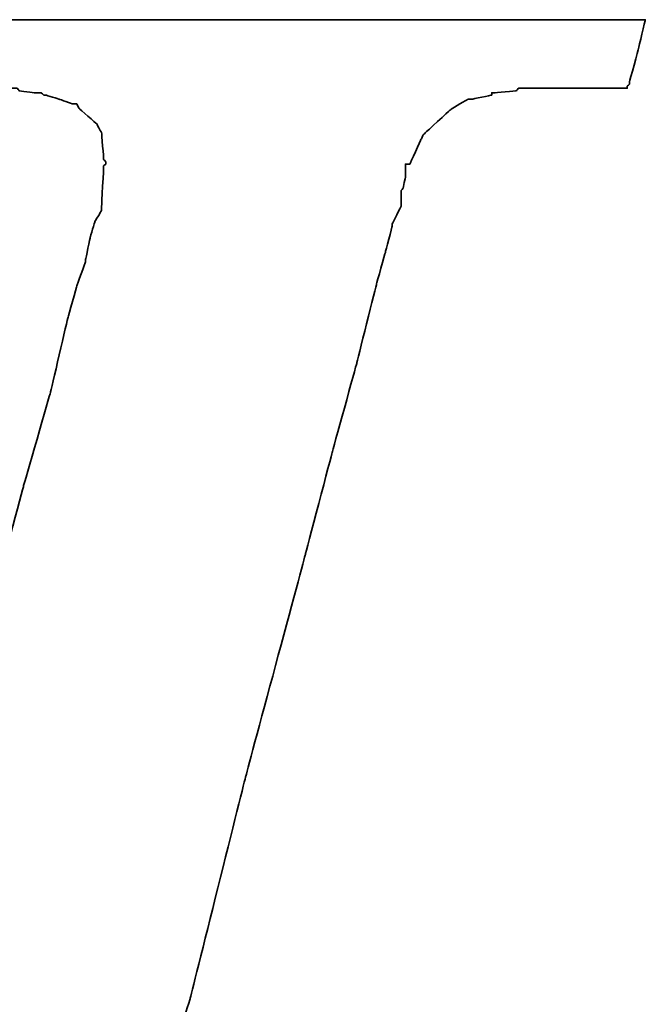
# Model space of a CAD drawing. Header units: millimetres. Extents: x 217 to 551, y -104 to -4.
# Tile 34 of 52: x 454.265 to 455.111, y -69.663 to -68.332. Entities that reach past the tile are written whole.
import ezdxf

# ---------------------------------------------------------------- set-up
doc = ezdxf.new("R2010")
doc.units = ezdxf.units.MM
doc.header["$LTSCALE"] = 0.1
doc.layers.add('DIM', color=4, linetype='CONTINUOUS')
doc.layers.add('layer 1', color=7, linetype='CONTINUOUS')

# ---------------------------------------------------------------- blocks, each defined once
blk = doc.blocks.new('TBI MOTION logo(完整正式版)')
at = {"layer": 'layer 1', "color": 22, "lineweight": 35}
blk.add_open_spline([(-40.59125, -7.943749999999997), (-40.59125, -7.943749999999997), (-40.97375, -7.943749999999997), (-40.97375, -7.943749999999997), (-40.97375, -7.943749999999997), (-40.97375, -7.943749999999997), (-41.38125, -7.943749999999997), (-41.38125, -7.943749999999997), (-41.38125, -7.943749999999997), (-41.38125, -7.943749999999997), (-41.54874999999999, -7.943749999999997), (-41.54874999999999, -7.943749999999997), (-41.54874999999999, -7.943749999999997), (-41.54874999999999, -7.943749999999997), (-41.59875, -7.943749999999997), (-41.59875, -7.943749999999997), (-41.59875, -7.943749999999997), (-41.59875, -7.943749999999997), (-41.88374999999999, -7.943749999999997), (-41.88374999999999, -7.943749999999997), (-41.88374999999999, -7.943749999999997), (-41.88374999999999, -7.943749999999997), (-41.90875, -7.91875), (-41.90875, -7.91875), (-41.90875, -7.91875), (-41.90875, -7.91875), (-42.19875, -7.871249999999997), (-42.19875, -7.871249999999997), (-42.19875, -7.871249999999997), (-42.19875, -7.871249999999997), (-42.43875, -7.82375), (-42.43875, -7.82375), (-42.43875, -7.82375), (-42.43875, -7.82375), (-42.45875, -7.82375), (-42.45875, -7.82375), (-42.45875, -7.82375), (-42.45875, -7.82375), (-42.48624999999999, -7.82375), (-42.48624999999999, -7.82375), (-42.48624999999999, -7.82375), (-42.48624999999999, -7.82375), (-42.67625, -7.723749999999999), (-42.67625, -7.723749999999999), (-42.67625, -7.723749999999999), (-42.67625, -7.723749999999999), (-42.70125, -7.70375), (-42.70125, -7.70375), (-42.70125, -7.70375), (-42.70125, -7.70375), (-42.72375, -7.678749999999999), (-42.72375, -7.678749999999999), (-42.72375, -7.678749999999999), (-42.72375, -7.678749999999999), (-42.86875, -7.488749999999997), (-42.86875, -7.488749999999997), (-42.86875, -7.488749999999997), (-42.86875, -7.488749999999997), (-42.89374999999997, -7.438749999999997), (-42.89374999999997, -7.438749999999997), (-42.89374999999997, -7.438749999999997), (-42.89374999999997, -7.438749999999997), (-42.91875, -7.388749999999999), (-42.91875, -7.388749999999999), (-42.91875, -7.388749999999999), (-42.91875, -7.388749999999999), (-42.93874999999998, -7.12875), (-42.93874999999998, -7.12875), (-42.93874999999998, -7.12875), (-42.93874999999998, -7.12875), (-42.96375, -7.103749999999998), (-42.96375, -7.103749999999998), (-42.96375, -7.103749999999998), (-42.96375, -7.103749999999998), (-42.96375, -7.053749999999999), (-42.96375, -7.053749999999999), (-42.96375, -7.053749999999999), (-42.96375, -7.053749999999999), (-42.96375, -7.00875), (-42.96375, -7.00875), (-42.96375, -7.00875), (-42.96375, -7.00875), (-42.91875, -6.69625), (-42.91875, -6.69625), (-42.91875, -6.69625), (-42.91875, -6.69625), (-42.91875, -6.62375), (-42.91875, -6.62375), (-42.91875, -6.62375), (-42.91875, -6.62375), (-42.91875, -6.59625), (-42.91875, -6.59625), (-42.91875, -6.59625), (-42.91875, -6.59625), (-42.91875, -6.57375), (-42.91875, -6.57375), (-42.91875, -6.57375), (-42.91875, -6.57375), (-42.91875, -6.528749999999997), (-42.91875, -6.528749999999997), (-42.91875, -6.528749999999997), (-42.91875, -6.528749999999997), (-42.89374999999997, -6.50375), (-42.89374999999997, -6.50375), (-42.89374999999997, -6.50375), (-42.89374999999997, -6.50375), (-42.84374999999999, -6.38375), (-42.84374999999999, -6.38375), (-42.84374999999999, -6.38375), (-42.84374999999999, -6.38375), (-42.84374999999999, -6.358749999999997), (-42.84374999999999, -6.358749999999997), (-42.84374999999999, -6.358749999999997), (-42.84374999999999, -6.358749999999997), (-42.74625, -6.143749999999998), (-42.74625, -6.143749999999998), (-42.74625, -6.143749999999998), (-42.74625, -6.143749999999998), (-42.70125, -5.853749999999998), (-42.70125, -5.853749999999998), (-42.70125, -5.853749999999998), (-42.70125, -5.853749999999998), (-42.60374999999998, -5.47125), (-42.60374999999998, -5.47125), (-42.60374999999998, -5.47125), (-42.60374999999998, -5.47125), (-42.60374999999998, -5.44875), (-42.60374999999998, -5.44875), (-42.60374999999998, -5.44875), (-42.60374999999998, -5.44875), (-42.38875, -4.678749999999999), (-42.38875, -4.678749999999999), (-42.38875, -4.678749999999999), (-42.38875, -4.678749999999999), (-42.36375, -4.653749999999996), (-42.36375, -4.653749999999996), (-42.36375, -4.653749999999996), (-42.36375, -4.653749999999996), (-42.12375, -3.69625), (-42.12375, -3.69625), (-42.12375, -3.69625), (-42.12375, -3.69625), (-42.12375, -3.67374), (-42.12375, -3.67374), (-42.12375, -3.67374), (-42.12375, -3.67374), (-41.78875, -2.593739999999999), (-41.78875, -2.593739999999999), (-41.78875, -2.593739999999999), (-41.78875, -2.593739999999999), (-41.18875, -0.19375), (-41.18875, -0.19375), (-41.18875, -0.19375), (-41.18875, -0.19375), (-40.54375, 2.20624), (-40.54375, 2.20624), (-40.54375, 2.20624), (-40.54375, 2.20624), (-40.25374999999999, 3.308749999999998), (-40.25374999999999, 3.308749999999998), (-40.25374999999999, 3.308749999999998), (-40.25374999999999, 3.308749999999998), (-39.98875, 4.27125), (-39.98875, 4.27125), (-39.98875, 4.27125), (-39.98875, 4.27125), (-39.77375, 5.131249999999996), (-39.77375, 5.131249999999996), (-39.77375, 5.131249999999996), (-39.77375, 5.131249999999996), (-39.67875, 5.47125), (-39.67875, 5.47125), (-39.67875, 5.47125), (-39.67875, 5.47125), (-39.60375, 5.756249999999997), (-39.60375, 5.756249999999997), (-39.60375, 5.756249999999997), (-39.60375, 5.756249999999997), (-39.60375, 5.78125), (-39.60375, 5.78125), (-39.60375, 5.78125), (-39.60375, 5.78125), (-39.50875, 5.97125), (-39.50875, 5.97125), (-39.50875, 5.97125), (-39.50875, 5.97125), (-39.50875, 6.138749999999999), (-39.50875, 6.138749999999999), (-39.50875, 6.138749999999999), (-39.50875, 6.138749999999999), (-39.48625, 6.166249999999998), (-39.48625, 6.166249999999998), (-39.48625, 6.166249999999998), (-39.48625, 6.166249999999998), (-39.46125, 6.286249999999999), (-39.46125, 6.286249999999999), (-39.46125, 6.286249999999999), (-39.46125, 6.286249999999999), (-39.46125, 6.426249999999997), (-39.46125, 6.426249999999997), (-39.46125, 6.426249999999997), (-39.46125, 6.426249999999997), (-39.41375, 6.426249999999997), (-39.41375, 6.426249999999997), (-39.41375, 6.426249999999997), (-39.41375, 6.426249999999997), (-39.29375, 6.69125), (-39.29375, 6.69125), (-39.29375, 6.69125), (-39.29375, 6.69125), (-39.26875, 6.741249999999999), (-39.26875, 6.741249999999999), (-39.26875, 6.741249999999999), (-39.26875, 6.741249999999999), (-39.24375, 6.76625), (-39.24375, 6.76625), (-39.24375, 6.76625), (-39.24375, 6.76625), (-38.98375, 7.006239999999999), (-38.98375, 7.006239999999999), (-38.98375, 7.006239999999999), (-38.98375, 7.006239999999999), (-38.95625, 7.026239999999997), (-38.95625, 7.026239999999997), (-38.95625, 7.026239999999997), (-38.95625, 7.026239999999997), (-38.78875, 7.126239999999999), (-38.78875, 7.126239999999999), (-38.78875, 7.126239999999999), (-38.78875, 7.126239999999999), (-38.76375, 7.126239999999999), (-38.76375, 7.126239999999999), (-38.76375, 7.126239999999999), (-38.76375, 7.126239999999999), (-38.74375, 7.126239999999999), (-38.74375, 7.126239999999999), (-38.74375, 7.126239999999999), (-38.74375, 7.126239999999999), (-38.52875, 7.171249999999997), (-38.52875, 7.171249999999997), (-38.52875, 7.171249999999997), (-38.52875, 7.171249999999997), (-38.52875, 7.196239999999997), (-38.52875, 7.196239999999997), (-38.52875, 7.196239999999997), (-38.52875, 7.196239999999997), (-38.50375, 7.196239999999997), (-38.50375, 7.196239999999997), (-38.50375, 7.196239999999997), (-38.50375, 7.196239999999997), (-38.26125, 7.21875), (-38.26125, 7.21875), (-38.26125, 7.21875), (-38.26125, 7.21875), (-38.23875000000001, 7.246239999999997), (-38.23875000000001, 7.246239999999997), (-38.23875000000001, 7.246239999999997), (-38.23875000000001, 7.246239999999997), (-38.21625, 7.246239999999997), (-38.21625, 7.246239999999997), (-38.21625, 7.246239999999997), (-38.21625, 7.246239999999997), (-38.18875, 7.246239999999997), (-38.18875, 7.246239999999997), (-38.18875, 7.246239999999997), (-38.18875, 7.246239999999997), (-37.90375, 7.246239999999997), (-37.90375, 7.246239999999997), (-37.90375, 7.246239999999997), (-37.90375, 7.246239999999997), (-37.85375, 7.246239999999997), (-37.85375, 7.246239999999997), (-37.85375, 7.246239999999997), (-37.85375, 7.246239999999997), (-37.75875, 7.246239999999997), (-37.75875, 7.246239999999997), (-37.75875, 7.246239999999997), (-37.75875, 7.246239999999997), (-37.42375, 7.246239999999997), (-37.42375, 7.246239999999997), (-37.42375, 7.246239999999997), (-37.42375, 7.246239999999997), (-37.08875, 7.246239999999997), (-37.08875, 7.246239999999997), (-37.08875, 7.246239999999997), (-37.08875, 7.246239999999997), (-37.06375, 7.246239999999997), (-37.06375, 7.246239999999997), (-37.06375, 7.246239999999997), (-37.06375, 7.246239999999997), (-37.06375, 7.266239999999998), (-37.06375, 7.266239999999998), (-37.06375, 7.266239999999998), (-37.06375, 7.266239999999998), (-37.03875, 7.291249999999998), (-37.03875, 7.291249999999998), (-37.03875, 7.291249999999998), (-37.03875, 7.291249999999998), (-37.03875, 7.31625), (-37.03875, 7.31625), (-37.03875, 7.31625), (-37.03875, 7.31625), (-36.94125, 7.676249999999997), (-36.94125, 7.676249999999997), (-36.94125, 7.676249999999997), (-36.94125, 7.676249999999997), (-36.86875, 7.98625), (-36.86875, 7.98625), (-36.86875, 7.98625), (-36.86875, 7.98625), (-36.98875000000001, 7.98625), (-36.98875000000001, 7.98625), (-36.98875000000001, 7.98625), (-36.98875000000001, 7.98625), (-37.42375, 7.98625), (-37.42375, 7.98625), (-37.42375, 7.98625), (-37.42375, 7.98625), (-37.94875, 7.98625), (-37.94875, 7.98625), (-37.94875, 7.98625), (-37.94875, 7.98625), (-38.57375, 7.98625), (-38.57375, 7.98625), (-38.57375, 7.98625), (-38.57375, 7.98625), (-39.29375, 7.98625), (-39.29375, 7.98625), (-39.29375, 7.98625), (-39.29375, 7.98625), (-40.82875, 7.98625), (-40.82875, 7.98625), (-40.82875, 7.98625), (-40.82875, 7.98625), (-42.36375, 7.98625), (-42.36375, 7.98625), (-42.36375, 7.98625), (-42.36375, 7.98625), (-43.08375, 7.98625), (-43.08375, 7.98625), (-43.08375, 7.98625), (-43.08375, 7.98625), (-43.70875, 7.98625), (-43.70875, 7.98625), (-43.70875, 7.98625), (-43.70875, 7.98625), (-44.23375, 7.98625), (-44.23375, 7.98625), (-44.23375, 7.98625), (-44.23375, 7.98625), (-44.66875, 7.98625), (-44.66875, 7.98625), (-44.66875, 7.98625), (-44.66875, 7.98625), (-44.88375, 7.98625), (-44.88375, 7.98625), (-44.88375, 7.98625), (-44.88375, 7.98625), (-44.90874999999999, 7.94125), (-44.90874999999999, 7.94125), (-44.90874999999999, 7.94125), (-44.90874999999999, 7.94125), (-44.90874999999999, 7.916249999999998), (-44.90874999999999, 7.916249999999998), (-44.90874999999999, 7.916249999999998), (-44.90874999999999, 7.916249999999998), (-45.00375, 7.55625), (-45.00375, 7.55625), (-45.00375, 7.55625), (-45.00375, 7.55625), (-45.05374999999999, 7.246239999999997), (-45.05374999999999, 7.246239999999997), (-45.05374999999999, 7.246239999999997), (-45.05374999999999, 7.246239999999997), (-44.61875, 7.246239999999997), (-44.61875, 7.246239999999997), (-44.61875, 7.246239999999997), (-44.61875, 7.246239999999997), (-44.11375, 7.246239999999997), (-44.11375, 7.246239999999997), (-44.11375, 7.246239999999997), (-44.11375, 7.246239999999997), (-43.99375, 7.246239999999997), (-43.99375, 7.246239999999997), (-43.99375, 7.246239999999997), (-43.99375, 7.246239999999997), (-43.94625, 7.246239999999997), (-43.94625, 7.246239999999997), (-43.94625, 7.246239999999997), (-43.94625, 7.246239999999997), (-43.92374, 7.246239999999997), (-43.92374, 7.246239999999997), (-43.92374, 7.246239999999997), (-43.92374, 7.246239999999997), (-43.65874999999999, 7.246239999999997), (-43.65874999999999, 7.246239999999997), (-43.65874999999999, 7.246239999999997), (-43.65874999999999, 7.246239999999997), (-43.63875, 7.21875), (-43.63875, 7.21875), (-43.63875, 7.21875), (-43.63875, 7.21875), (-43.46874999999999, 7.196239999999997), (-43.46874999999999, 7.196239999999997), (-43.46874999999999, 7.196239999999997), (-43.46874999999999, 7.196239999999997), (-43.39875, 7.196239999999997), (-43.39875, 7.196239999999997), (-43.39875, 7.196239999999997), (-43.39875, 7.196239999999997), (-43.37125, 7.171249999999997), (-43.37125, 7.171249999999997), (-43.37125, 7.171249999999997), (-43.37125, 7.171249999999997), (-43.34875, 7.171249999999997), (-43.34875, 7.171249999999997), (-43.34875, 7.171249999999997), (-43.34875, 7.171249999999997), (-43.20375, 7.126239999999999), (-43.20375, 7.126239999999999), (-43.20375, 7.126239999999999), (-43.20375, 7.126239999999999), (-43.05875, 7.076239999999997), (-43.05875, 7.076239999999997), (-43.05875, 7.076239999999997), (-43.05875, 7.076239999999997), (-43.01375, 7.076239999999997), (-43.01375, 7.076239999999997), (-43.01375, 7.076239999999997), (-43.01375, 7.076239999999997), (-42.98875, 7.026239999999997), (-42.98875, 7.026239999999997), (-42.98875, 7.026239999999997), (-42.98875, 7.026239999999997), (-42.79874999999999, 6.86125), (-42.79874999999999, 6.86125), (-42.79874999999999, 6.86125), (-42.79874999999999, 6.86125), (-42.77375, 6.81125), (-42.77375, 6.81125), (-42.77375, 6.81125), (-42.77375, 6.81125), (-42.74625, 6.76625), (-42.74625, 6.76625), (-42.74625, 6.76625), (-42.74625, 6.76625), (-42.72375, 6.47625), (-42.72375, 6.47625), (-42.72375, 6.47625), (-42.72375, 6.47625), (-42.70125, 6.45124), (-42.70125, 6.45124), (-42.70125, 6.45124), (-42.70125, 6.45124), (-42.70125, 6.426249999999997), (-42.70125, 6.426249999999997), (-42.70125, 6.426249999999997), (-42.70125, 6.426249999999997), (-42.72375, 6.40625), (-42.72375, 6.40625), (-42.72375, 6.40625), (-42.72375, 6.40625), (-42.74625, 5.97125), (-42.74625, 5.97125), (-42.74625, 5.97125), (-42.74625, 5.97125), (-42.74625, 5.94625), (-42.74625, 5.94625), (-42.74625, 5.94625), (-42.74625, 5.94625), (-42.74625, 5.926249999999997), (-42.74625, 5.926249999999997), (-42.74625, 5.926249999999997), (-42.74625, 5.926249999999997), (-42.77375, 5.876249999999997), (-42.77375, 5.876249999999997), (-42.77375, 5.876249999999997), (-42.77375, 5.876249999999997), (-42.81875, 5.80625), (-42.81875, 5.80625), (-42.81875, 5.80625), (-42.81875, 5.80625), (-42.86875, 5.63625), (-42.86875, 5.63625), (-42.86875, 5.63625), (-42.86875, 5.63625), (-42.91875, 5.39625), (-42.91875, 5.39625), (-42.91875, 5.39625), (-42.91875, 5.39625), (-42.91875, 5.37124), (-42.91875, 5.37124), (-42.91875, 5.37124), (-42.91875, 5.37124), (-43.01375, 5.10874), (-43.01375, 5.10874), (-43.01375, 5.10874), (-43.01375, 5.10874), (-43.10875, 4.771239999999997), (-43.10875, 4.771239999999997), (-43.10875, 4.771239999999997), (-43.10875, 4.771239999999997), (-43.29875, 3.956249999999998), (-43.29875, 3.956249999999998), (-43.29875, 3.956249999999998), (-43.29875, 3.956249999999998), (-43.58875, 2.951249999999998), (-43.58875, 2.951249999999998), (-43.58875, 2.951249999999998), (-43.58875, 2.951249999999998), (-43.87375, 1.87125), (-43.87375, 1.87125), (-43.87375, 1.87125), (-43.87375, 1.87125), (-44.52625, -0.50374), (-44.52625, -0.50374), (-44.52625, -0.50374), (-44.52625, -0.50374), (-45.14874999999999, -2.853749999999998), (-45.14874999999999, -2.853749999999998), (-45.14874999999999, -2.853749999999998), (-45.14874999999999, -2.853749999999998), (-45.43375, -3.95875), (-45.43375, -3.95875), (-45.43375, -3.95875), (-45.43375, -3.95875), (-45.69874999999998, -4.96875), (-45.69874999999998, -4.96875), (-45.69874999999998, -4.96875), (-45.69874999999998, -4.96875), (-45.91375, -5.78375), (-45.91375, -5.78375), (-45.91375, -5.78375), (-45.91375, -5.78375), (-46.01374999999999, -6.11875), (-46.01374999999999, -6.11875), (-46.01374999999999, -6.11875), (-46.01374999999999, -6.11875), (-46.01374999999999, -6.143749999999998), (-46.01374999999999, -6.143749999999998), (-46.01374999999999, -6.143749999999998), (-46.01374999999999, -6.143749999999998), (-46.10875, -6.40875), (-46.10875, -6.40875), (-46.10875, -6.40875), (-46.10875, -6.40875), (-46.15375, -6.648749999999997), (-46.15375, -6.648749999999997), (-46.15375, -6.648749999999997), (-46.15375, -6.648749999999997), (-46.20375, -6.83875), (-46.20375, -6.83875), (-46.20375, -6.83875), (-46.20375, -6.83875), (-46.22874999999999, -6.933749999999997), (-46.22874999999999, -6.933749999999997), (-46.22874999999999, -6.933749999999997), (-46.22874999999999, -6.933749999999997), (-46.22874999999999, -7.07875), (-46.22874999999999, -7.07875), (-46.22874999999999, -7.07875), (-46.22874999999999, -7.07875), (-46.27374999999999, -7.07875), (-46.27374999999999, -7.07875), (-46.27374999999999, -7.07875), (-46.27374999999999, -7.07875), (-46.39375, -7.34375), (-46.39375, -7.34375), (-46.39375, -7.34375), (-46.39375, -7.34375), (-46.39375, -7.36875), (-46.39375, -7.36875), (-46.39375, -7.36875), (-46.39375, -7.36875), (-46.42125, -7.388749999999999), (-46.42125, -7.388749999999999), (-46.42125, -7.388749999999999), (-46.42125, -7.388749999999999), (-46.68375, -7.678749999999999), (-46.68375, -7.678749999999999), (-46.68375, -7.678749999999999), (-46.68375, -7.678749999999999), (-46.70875, -7.70375), (-46.70875, -7.70375), (-46.70875, -7.70375), (-46.70875, -7.70375), (-46.75374999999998, -7.723749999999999), (-46.75374999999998, -7.723749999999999), (-46.75374999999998, -7.723749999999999), (-46.75374999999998, -7.723749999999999), (-47.08874999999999, -7.871249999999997), (-47.08874999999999, -7.871249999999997), (-47.08874999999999, -7.871249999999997), (-47.08874999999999, -7.871249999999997), (-47.11625, -7.871249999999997), (-47.11625, -7.871249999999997), (-47.11625, -7.871249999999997), (-47.11625, -7.871249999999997), (-47.13875, -7.893749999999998), (-47.13875, -7.893749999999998), (-47.13875, -7.893749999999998), (-47.13875, -7.893749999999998), (-47.56874999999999, -7.91875), (-47.56874999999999, -7.91875), (-47.56874999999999, -7.91875), (-47.56874999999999, -7.91875), (-47.59624999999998, -7.943749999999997), (-47.59624999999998, -7.943749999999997), (-47.59624999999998, -7.943749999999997), (-47.59624999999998, -7.943749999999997), (-47.64375, -7.943749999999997), (-47.64375, -7.943749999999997), (-47.64375, -7.943749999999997), (-47.64375, -7.943749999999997), (-47.73625, -7.943749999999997), (-47.73625, -7.943749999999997), (-47.73625, -7.943749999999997), (-47.73625, -7.943749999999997), (-48.07375, -7.943749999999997), (-48.07375, -7.943749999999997), (-48.07375, -7.943749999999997), (-48.07375, -7.943749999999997), (-48.36125, -7.943749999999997), (-48.36125, -7.943749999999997), (-48.36125, -7.943749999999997), (-48.36125, -7.943749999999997), (-48.36125, -7.966249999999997), (-48.36125, -7.966249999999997), (-48.36125, -7.966249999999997), (-48.36125, -7.966249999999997), (-48.36125, -7.991249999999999), (-48.36125, -7.991249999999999), (-48.36125, -7.991249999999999), (-48.36125, -7.991249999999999), (-48.38875, -8.013749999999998), (-48.38875, -8.013749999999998), (-48.38875, -8.013749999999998), (-48.38875, -8.013749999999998), (-48.50875, -8.34875), (-48.50875, -8.34875), (-48.50875, -8.34875), (-48.50875, -8.34875), (-48.55375, -8.68625), (-48.55375, -8.68625), (-48.55375, -8.68625), (-48.55375, -8.68625), (-48.45875, -8.68625), (-48.45875, -8.68625), (-48.45875, -8.68625), (-48.45875, -8.68625), (-48.07375, -8.68625), (-48.07375, -8.68625), (-48.07375, -8.68625), (-48.07375, -8.68625), (-47.52374999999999, -8.68625), (-47.52374999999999, -8.68625), (-47.52374999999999, -8.68625), (-47.52374999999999, -8.68625), (-46.92375, -8.68625), (-46.92375, -8.68625), (-46.92375, -8.68625), (-46.92375, -8.68625), (-46.25375, -8.68625), (-46.25375, -8.68625), (-46.25375, -8.68625), (-46.25375, -8.68625), (-46.20375, -8.68625), (-46.20375, -8.68625), (-46.20375, -8.68625), (-46.20375, -8.68625), (-44.71375, -8.68625), (-44.71375, -8.68625), (-44.71375, -8.68625), (-44.71375, -8.68625), (-43.22874999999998, -8.68625), (-43.22874999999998, -8.68625), (-43.22874999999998, -8.68625), (-43.22874999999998, -8.68625), (-42.55875, -8.68625), (-42.55875, -8.68625), (-42.55875, -8.68625), (-42.55875, -8.68625), (-42.50874999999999, -8.68625), (-42.50874999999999, -8.68625), (-42.50874999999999, -8.68625), (-42.50874999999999, -8.68625), (-41.93375, -8.68625), (-41.93375, -8.68625), (-41.93375, -8.68625), (-41.93375, -8.68625), (-41.38125, -8.68625), (-41.38125, -8.68625), (-41.38125, -8.68625), (-41.38125, -8.68625), (-40.97375, -8.68625), (-40.97375, -8.68625), (-40.97375, -8.68625), (-40.97375, -8.68625), (-40.78125, -8.68625), (-40.78125, -8.68625), (-40.78125, -8.68625), (-40.78125, -8.68625), (-40.78125, -8.638749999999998), (-40.78125, -8.638749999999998), (-40.78125, -8.638749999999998), (-40.78125, -8.638749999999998), (-40.75874999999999, -8.638749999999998), (-40.75874999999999, -8.638749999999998), (-40.75874999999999, -8.638749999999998), (-40.75874999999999, -8.638749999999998), (-40.66374999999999, -8.27875), (-40.66374999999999, -8.27875), (-40.66374999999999, -8.27875), (-40.66374999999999, -8.27875), (-40.59125, -7.943749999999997), (-40.59125, -7.943749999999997)], degree=3, knots=[0, 0, 0, 0, 0.0055865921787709, 0.0055865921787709, 0.0055865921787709, 0.0055866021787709, 0.0111731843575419, 0.0111731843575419, 0.0111731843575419, 0.0111731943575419, 0.0167597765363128, 0.0167597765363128, 0.0167597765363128, 0.0167597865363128, 0.0223463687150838, 0.0223463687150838, 0.0223463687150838, 0.0223463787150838, 0.0279329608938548, 0.0279329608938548, 0.0279329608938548, 0.0279329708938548, 0.0335195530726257, 0.0335195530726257, 0.0335195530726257, 0.0335195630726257, 0.0391061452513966, 0.0391061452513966, 0.0391061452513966, 0.0391061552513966, 0.0446927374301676, 0.0446927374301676, 0.0446927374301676, 0.0446927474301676, 0.0502793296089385, 0.0502793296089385, 0.0502793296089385, 0.0502793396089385, 0.0558659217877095, 0.0558659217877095, 0.0558659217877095, 0.0558659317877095, 0.0614525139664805, 0.0614525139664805, 0.0614525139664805, 0.0614525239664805, 0.0670391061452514, 0.0670391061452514, 0.0670391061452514, 0.0670391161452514, 0.0726256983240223, 0.0726256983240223, 0.0726256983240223, 0.0726257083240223, 0.0782122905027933, 0.0782122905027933, 0.0782122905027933, 0.0782123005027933, 0.0837988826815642, 0.0837988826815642, 0.0837988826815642, 0.0837988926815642, 0.0893854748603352, 0.0893854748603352, 0.0893854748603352, 0.0893854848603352, 0.0949720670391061, 0.0949720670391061, 0.0949720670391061, 0.0949720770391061, 0.1005586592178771, 0.1005586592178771, 0.1005586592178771, 0.1005586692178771, 0.106145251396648, 0.106145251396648, 0.106145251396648, 0.106145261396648, 0.1117318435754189, 0.1117318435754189, 0.1117318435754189, 0.1117318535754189, 0.1173184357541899, 0.1173184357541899, 0.1173184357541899, 0.1173184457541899, 0.1229050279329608, 0.1229050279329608, 0.1229050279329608, 0.1229050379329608, 0.1284916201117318, 0.1284916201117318, 0.1284916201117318, 0.1284916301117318, 0.1340782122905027, 0.1340782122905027, 0.1340782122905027, 0.1340782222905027, 0.1396648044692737, 0.1396648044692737, 0.1396648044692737, 0.1396648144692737, 0.1452513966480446, 0.1452513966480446, 0.1452513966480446, 0.1452514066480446, 0.1508379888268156, 0.1508379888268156, 0.1508379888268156, 0.1508379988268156, 0.1564245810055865, 0.1564245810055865, 0.1564245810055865, 0.1564245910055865, 0.1620111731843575, 0.1620111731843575, 0.1620111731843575, 0.1620111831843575, 0.1675977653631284, 0.1675977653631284, 0.1675977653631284, 0.1675977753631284, 0.1731843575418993, 0.1731843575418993, 0.1731843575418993, 0.1731843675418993, 0.1787709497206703, 0.1787709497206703, 0.1787709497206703, 0.1787709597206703, 0.1843575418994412, 0.1843575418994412, 0.1843575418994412, 0.1843575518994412, 0.1899441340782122, 0.1899441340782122, 0.1899441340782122, 0.1899441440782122, 0.1955307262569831, 0.1955307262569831, 0.1955307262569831, 0.1955307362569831, 0.2011173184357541, 0.2011173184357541, 0.2011173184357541, 0.2011173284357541, 0.206703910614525, 0.206703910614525, 0.206703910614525, 0.206703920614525, 0.2122905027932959, 0.2122905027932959, 0.2122905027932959, 0.2122905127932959, 0.2178770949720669, 0.2178770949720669, 0.2178770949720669, 0.2178771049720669, 0.2234636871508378, 0.2234636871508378, 0.2234636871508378, 0.2234636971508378, 0.2290502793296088, 0.2290502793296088, 0.2290502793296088, 0.2290502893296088, 0.2346368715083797, 0.2346368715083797, 0.2346368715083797, 0.2346368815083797, 0.2402234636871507, 0.2402234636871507, 0.2402234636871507, 0.2402234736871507, 0.2458100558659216, 0.2458100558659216, 0.2458100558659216, 0.2458100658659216, 0.2513966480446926, 0.2513966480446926, 0.2513966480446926, 0.2513966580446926, 0.2569832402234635, 0.2569832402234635, 0.2569832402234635, 0.2569832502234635, 0.2625698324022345, 0.2625698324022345, 0.2625698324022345, 0.2625698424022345, 0.2681564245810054, 0.2681564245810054, 0.2681564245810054, 0.2681564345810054, 0.2737430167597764, 0.2737430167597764, 0.2737430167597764, 0.2737430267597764, 0.2793296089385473, 0.2793296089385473, 0.2793296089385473, 0.2793296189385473, 0.2849162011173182, 0.2849162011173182, 0.2849162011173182, 0.2849162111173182, 0.2905027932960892, 0.2905027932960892, 0.2905027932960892, 0.2905028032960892, 0.2960893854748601, 0.2960893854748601, 0.2960893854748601, 0.29608939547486, 0.3016759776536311, 0.3016759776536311, 0.3016759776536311, 0.3016759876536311, 0.3072625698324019, 0.3072625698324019, 0.3072625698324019, 0.3072625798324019, 0.312849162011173, 0.312849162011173, 0.312849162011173, 0.312849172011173, 0.3184357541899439, 0.3184357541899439, 0.3184357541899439, 0.3184357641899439, 0.3240223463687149, 0.3240223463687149, 0.3240223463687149, 0.3240223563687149, 0.3296089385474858, 0.3296089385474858, 0.3296089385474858, 0.3296089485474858, 0.3351955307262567, 0.3351955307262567, 0.3351955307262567, 0.3351955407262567, 0.3407821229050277, 0.3407821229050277, 0.3407821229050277, 0.3407821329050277, 0.3463687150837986, 0.3463687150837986, 0.3463687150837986, 0.3463687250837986, 0.3519553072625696, 0.3519553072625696, 0.3519553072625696, 0.3519553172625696, 0.3575418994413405, 0.3575418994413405, 0.3575418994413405, 0.3575419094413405, 0.3631284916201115, 0.3631284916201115, 0.3631284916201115, 0.3631285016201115, 0.3687150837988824, 0.3687150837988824, 0.3687150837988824, 0.3687150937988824, 0.3743016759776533, 0.3743016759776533, 0.3743016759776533, 0.3743016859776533, 0.3798882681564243, 0.3798882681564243, 0.3798882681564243, 0.3798882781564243, 0.3854748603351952, 0.3854748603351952, 0.3854748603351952, 0.3854748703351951, 0.3910614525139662, 0.3910614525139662, 0.3910614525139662, 0.3910614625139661, 0.3966480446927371, 0.3966480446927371, 0.3966480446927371, 0.3966480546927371, 0.4022346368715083, 0.4022346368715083, 0.4022346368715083, 0.4022346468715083, 0.407821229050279, 0.407821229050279, 0.407821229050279, 0.407821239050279, 0.4134078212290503, 0.4134078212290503, 0.4134078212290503, 0.4134078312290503, 0.4189944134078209, 0.4189944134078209, 0.4189944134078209, 0.4189944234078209, 0.4245810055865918, 0.4245810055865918, 0.4245810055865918, 0.4245810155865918, 0.4301675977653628, 0.4301675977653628, 0.4301675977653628, 0.4301676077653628, 0.4357541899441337, 0.4357541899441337, 0.4357541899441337, 0.4357541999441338, 0.4413407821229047, 0.4413407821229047, 0.4413407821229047, 0.4413407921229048, 0.4469273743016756, 0.4469273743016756, 0.4469273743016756, 0.4469273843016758, 0.4525139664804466, 0.4525139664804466, 0.4525139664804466, 0.4525139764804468, 0.4581005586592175, 0.4581005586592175, 0.4581005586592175, 0.4581005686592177, 0.4636871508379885, 0.4636871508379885, 0.4636871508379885, 0.4636871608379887, 0.4692737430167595, 0.4692737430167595, 0.4692737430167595, 0.4692737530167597, 0.4748603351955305, 0.4748603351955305, 0.4748603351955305, 0.4748603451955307, 0.4804469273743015, 0.4804469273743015, 0.4804469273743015, 0.4804469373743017, 0.4860335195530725, 0.4860335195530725, 0.4860335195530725, 0.4860335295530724, 0.4916201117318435, 0.4916201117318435, 0.4916201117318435, 0.4916201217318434, 0.4972067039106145, 0.4972067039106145, 0.4972067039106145, 0.4972067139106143, 0.5027932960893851, 0.5027932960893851, 0.5027932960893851, 0.5027933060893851, 0.508379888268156, 0.508379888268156, 0.508379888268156, 0.508379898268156, 0.513966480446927, 0.513966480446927, 0.513966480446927, 0.5139664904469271, 0.519553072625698, 0.519553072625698, 0.519553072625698, 0.5195530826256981, 0.525139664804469, 0.525139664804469, 0.525139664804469, 0.525139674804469, 0.53072625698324, 0.53072625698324, 0.53072625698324, 0.5307262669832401, 0.536312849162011, 0.536312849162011, 0.536312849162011, 0.5363128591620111, 0.541899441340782, 0.541899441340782, 0.541899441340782, 0.5418994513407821, 0.547486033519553, 0.547486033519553, 0.547486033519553, 0.547486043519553, 0.553072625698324, 0.553072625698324, 0.553072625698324, 0.5530726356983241, 0.558659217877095, 0.558659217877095, 0.558659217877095, 0.558659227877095, 0.564245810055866, 0.564245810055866, 0.564245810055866, 0.564245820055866, 0.569832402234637, 0.569832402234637, 0.569832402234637, 0.5698324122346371, 0.575418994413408, 0.575418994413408, 0.575418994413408, 0.575419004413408, 0.581005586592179, 0.581005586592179, 0.581005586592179, 0.581005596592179, 0.58659217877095, 0.58659217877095, 0.58659217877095, 0.5865921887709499, 0.592178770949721, 0.592178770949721, 0.592178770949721, 0.5921787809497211, 0.5977653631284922, 0.5977653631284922, 0.5977653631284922, 0.5977653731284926, 0.603351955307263, 0.603351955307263, 0.603351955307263, 0.6033519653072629, 0.608938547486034, 0.608938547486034, 0.608938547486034, 0.608938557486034, 0.6145251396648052, 0.6145251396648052, 0.6145251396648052, 0.6145251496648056, 0.6201117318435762, 0.6201117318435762, 0.6201117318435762, 0.6201117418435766, 0.6256983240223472, 0.6256983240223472, 0.6256983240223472, 0.6256983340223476, 0.631284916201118, 0.631284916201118, 0.631284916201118, 0.631284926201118, 0.6368715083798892, 0.6368715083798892, 0.6368715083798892, 0.6368715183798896, 0.6424581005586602, 0.6424581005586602, 0.6424581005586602, 0.6424581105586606, 0.6480446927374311, 0.6480446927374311, 0.6480446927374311, 0.6480447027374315, 0.6536312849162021, 0.6536312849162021, 0.6536312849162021, 0.6536312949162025, 0.6592178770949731, 0.6592178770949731, 0.6592178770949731, 0.6592178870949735, 0.6648044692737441, 0.6648044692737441, 0.6648044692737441, 0.6648044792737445, 0.6703910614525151, 0.6703910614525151, 0.6703910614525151, 0.6703910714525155, 0.6759776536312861, 0.6759776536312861, 0.6759776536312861, 0.6759776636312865, 0.6815642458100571, 0.6815642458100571, 0.6815642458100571, 0.6815642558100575, 0.687150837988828, 0.687150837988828, 0.687150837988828, 0.687150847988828, 0.6927374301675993, 0.6927374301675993, 0.6927374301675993, 0.6927374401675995, 0.69832402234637, 0.69832402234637, 0.69832402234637, 0.69832403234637, 0.703910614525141, 0.703910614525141, 0.703910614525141, 0.703910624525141, 0.7094972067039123, 0.7094972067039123, 0.7094972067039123, 0.7094972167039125, 0.715083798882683, 0.715083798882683, 0.715083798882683, 0.715083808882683, 0.7206703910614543, 0.7206703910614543, 0.7206703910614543, 0.7206704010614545, 0.7262569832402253, 0.7262569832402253, 0.7262569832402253, 0.7262569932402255, 0.731843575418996, 0.731843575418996, 0.731843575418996, 0.731843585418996, 0.7374301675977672, 0.7374301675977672, 0.7374301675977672, 0.7374301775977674, 0.7430167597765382, 0.7430167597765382, 0.7430167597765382, 0.7430167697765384, 0.7486033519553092, 0.7486033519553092, 0.7486033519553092, 0.7486033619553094, 0.75418994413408, 0.75418994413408, 0.75418994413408, 0.75418995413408, 0.7597765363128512, 0.7597765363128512, 0.7597765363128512, 0.7597765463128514, 0.7653631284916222, 0.7653631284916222, 0.7653631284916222, 0.7653631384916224, 0.770949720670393, 0.770949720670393, 0.770949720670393, 0.770949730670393, 0.7765363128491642, 0.7765363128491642, 0.7765363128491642, 0.7765363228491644, 0.7821229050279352, 0.7821229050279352, 0.7821229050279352, 0.7821229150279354, 0.787709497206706, 0.787709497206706, 0.787709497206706, 0.787709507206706, 0.7932960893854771, 0.7932960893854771, 0.7932960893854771, 0.7932960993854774, 0.798882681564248, 0.798882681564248, 0.798882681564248, 0.798882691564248, 0.8044692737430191, 0.8044692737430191, 0.8044692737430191, 0.8044692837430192, 0.8100558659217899, 0.8100558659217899, 0.8100558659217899, 0.81005587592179, 0.8156424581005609, 0.8156424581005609, 0.8156424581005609, 0.815642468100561, 0.8212290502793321, 0.8212290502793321, 0.8212290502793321, 0.8212290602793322, 0.8268156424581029, 0.8268156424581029, 0.8268156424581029, 0.826815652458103, 0.8324022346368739, 0.8324022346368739, 0.8324022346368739, 0.832402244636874, 0.8379888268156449, 0.8379888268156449, 0.8379888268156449, 0.837988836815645, 0.8435754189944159, 0.8435754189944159, 0.8435754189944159, 0.8435754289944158, 0.8491620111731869, 0.8491620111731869, 0.8491620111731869, 0.849162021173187, 0.8547486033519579, 0.8547486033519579, 0.8547486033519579, 0.854748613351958, 0.8603351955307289, 0.8603351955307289, 0.8603351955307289, 0.860335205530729, 0.8659217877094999, 0.8659217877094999, 0.8659217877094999, 0.8659217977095, 0.8715083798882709, 0.8715083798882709, 0.8715083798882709, 0.871508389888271, 0.8770949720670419, 0.8770949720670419, 0.8770949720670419, 0.877094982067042, 0.8826815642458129, 0.8826815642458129, 0.8826815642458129, 0.882681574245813, 0.888268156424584, 0.888268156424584, 0.888268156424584, 0.8882681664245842, 0.8938547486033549, 0.8938547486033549, 0.8938547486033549, 0.893854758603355, 0.8994413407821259, 0.8994413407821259, 0.8994413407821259, 0.899441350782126, 0.9050279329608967, 0.9050279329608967, 0.9050279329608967, 0.9050279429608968, 0.9106145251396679, 0.9106145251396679, 0.9106145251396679, 0.910614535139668, 0.9162011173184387, 0.9162011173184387, 0.9162011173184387, 0.9162011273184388, 0.9217877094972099, 0.9217877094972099, 0.9217877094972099, 0.92178771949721, 0.9273743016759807, 0.9273743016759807, 0.9273743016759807, 0.9273743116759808, 0.9329608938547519, 0.9329608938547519, 0.9329608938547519, 0.932960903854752, 0.9385474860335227, 0.9385474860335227, 0.9385474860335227, 0.9385474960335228, 0.944134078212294, 0.944134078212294, 0.944134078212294, 0.9441340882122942, 0.9497206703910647, 0.9497206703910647, 0.9497206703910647, 0.9497206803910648, 0.9553072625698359, 0.9553072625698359, 0.9553072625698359, 0.955307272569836, 0.960893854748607, 0.960893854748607, 0.960893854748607, 0.9608938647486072, 0.9664804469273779, 0.9664804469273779, 0.9664804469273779, 0.9664804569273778, 0.972067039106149, 0.972067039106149, 0.972067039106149, 0.9720670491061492, 0.9776536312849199, 0.9776536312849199, 0.9776536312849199, 0.97765364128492, 0.9832402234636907, 0.9832402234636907, 0.9832402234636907, 0.9832402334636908, 0.988826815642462, 0.988826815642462, 0.988826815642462, 0.9888268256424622, 0.9944134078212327, 0.9944134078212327, 0.9944134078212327, 0.9944134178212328, 1, 1, 1, 1], dxfattribs=at)

msp = doc.modelspace()

# ---------------------------------------------------------------- block references
at = {"layer": 'DIM', "color": 0, "xscale": 0.1250977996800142, "yscale": 0.1250977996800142, "zscale": 0.1250977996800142}
msp.add_blockref('TBI MOTION logo(完整正式版)', (459.7230223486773, -69.33061161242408), dxfattribs=at)

doc.saveas('drawing.dxf')
